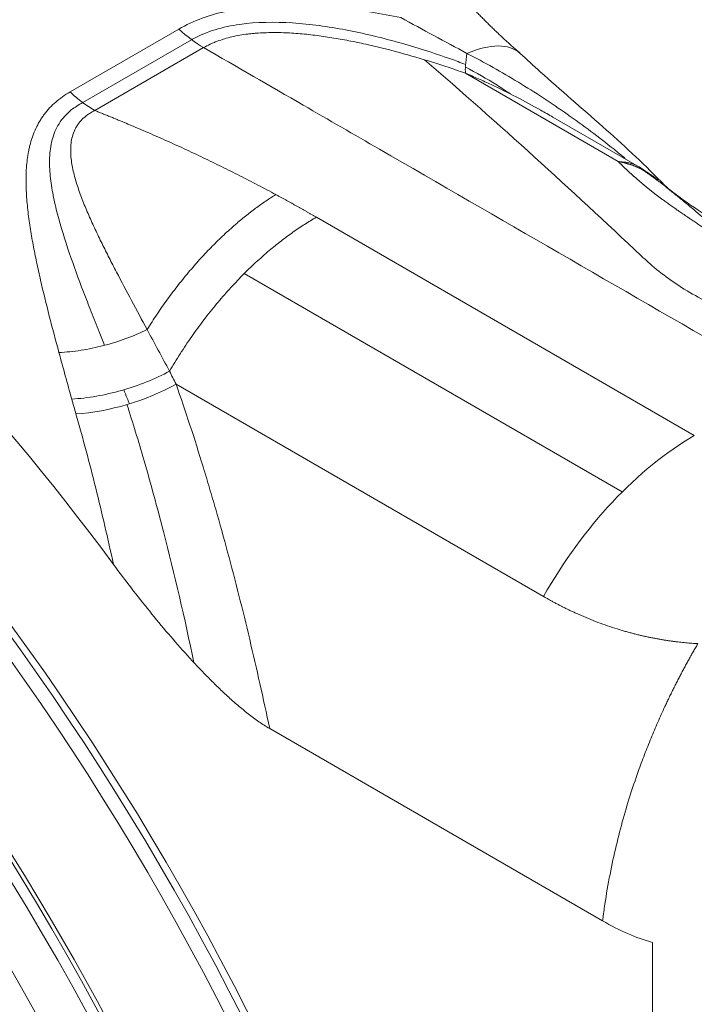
# Model space of a CAD drawing. Header units: millimetres. Extents: x 176 to 9387, y -11044 to -3322.
# Tile 250 of 256: x 9333.45 to 9336.18, y -10673.46 to -10669.48. Entities that reach past the tile are written whole.
import ezdxf

# ---------------------------------------------------------------- set-up
doc = ezdxf.new("R2010")
doc.units = ezdxf.units.MM
doc.header["$LTSCALE"] = 0.3175
doc.layers.add('1轮廓实线层', color=7, linetype='Continuous', lineweight=18)

# ---------------------------------------------------------------- blocks, each defined once
blk = doc.blocks.new('MR12-2010-Z')
at = {"layer": '1轮廓实线层'}
for p, q in [((64073.8909, -21455.1362), (64074.4409, -21454.8186)), ((64074.5051, -21454.8723), (64073.955, -21455.1899)), ((64074.5658, -21454.9123), (64074.0157, -21455.2299)), ((64076.6608, -21455.4876), (64075.8887, -21455.0418)), ((64076.768, -21455.5157), (64076.3306, -21455.2632)), ((64075.1353, -21455.7687), (64077.0449, -21456.8712)), ((64076.6809, -21457.1557), (64074.7714, -21456.0532)), ((64074.4267, -21456.6121), (64076.283, -21457.6838)), ((64074.8995, -21458.3506), (64076.5817, -21459.3218))]:
    blk.add_line(p, q, dxfattribs=at)
for centre, major_axis, ratio, start_param, end_param in [((64074.5658, -21454.4224), (-0.3, 0.5196), 0.577345, 2.057601, 2.356191), ((64075.6649, -21455.5009), (0.4976, 0.5611), 0.408169, 6.279228, 6.986459), ((64076.0815, -21454.4941), (0.1824, 0.5716), 0.113219, 2.505305, 2.88534), ((64070.9997, -21461.0593), (-3.9375, 6.82), 0.57735, 4.905121, 5.313255), ((64076.468, -21456.0353), (0.3, 0.5196), 0.57735, 6.188574, 6.596722), ((64070.2573, -21461.4879), (4.125, -7.1447), 0.57735, 1.029185, 2.165384), ((64070.1955, -21461.5236), (-4.125, 7.1447), 0.57735, 4.170778, 5.306976), ((64070.3634, -21461.4267), (-4.05, 7.0148), 0.57735, 4.170778, 5.306976), ((64069.2409, -21462.0748), (4.35, -7.5344), 0.57735, 1.006169, 2.182433), ((64069.438, -21461.9609), (-4.35, 7.5344), 0.57735, 4.167846, 5.308353), ((64069.5591, -21461.891), (4.275, -7.4045), 0.57735, 1.023327, 2.170176), ((64069.727, -21461.7941), (4.125, -7.1447), 0.57735, 1.096305, 2.045321), ((64074.122, -21456.4473), (-0.5717, -0.1822), 0.453995, 1.07126, 1.982951), ((64077.0449, -21458.0959), (0.75, 1.299), 0.57735, 0.785398, 1.586867)]:
    blk.add_ellipse(centre, major_axis=major_axis, ratio=ratio, start_param=start_param, end_param=end_param, dxfattribs=at)
for points, degree, knots in [([(64074.4409, -21454.8186), (64074.4776, -21454.7974), (64074.5167, -21454.7794), (64074.5993, -21454.7491), (64074.6427, -21454.7368), (64074.6993, -21454.7247), (64074.7108, -21454.7224), (64074.7282, -21454.7193), (64074.734, -21454.7182), (64074.7456, -21454.7163), (64074.7748, -21454.7116), (64074.8043, -21454.7079), (64074.8753, -21454.7008), (64074.9232, -21454.6983), (64075.0198, -21454.697), (64075.0685, -21454.6982), (64075.1664, -21454.7036), (64075.2157, -21454.7079), (64075.2775, -21454.7148), (64075.2899, -21454.7163), (64075.3147, -21454.7194), (64075.3272, -21454.721), (64075.3644, -21454.7261), (64075.3892, -21454.7298), (64075.4635, -21454.7417), (64075.513, -21454.7508), (64075.5623, -21454.7608)], 3, [0, 0, 0, 0, 0.125, 0.125, 0.25, 0.25, 0.28125, 0.28125, 0.296875, 0.296875, 0.3125, 0.375, 0.375, 0.5, 0.5, 0.625, 0.625, 0.75, 0.75, 0.78125, 0.78125, 0.8125, 0.8125, 0.875, 0.875, 1, 1, 1, 1]), ([(64075.8893, -21454.9972), (64075.8642, -21454.9878), (64075.839, -21454.9786), (64075.7264, -21454.9388), (64075.6381, -21454.9105), (64075.4612, -21454.8611), (64075.3725, -21454.8398), (64075.1942, -21454.8061), (64075.1048, -21454.7936), (64074.9252, -21454.782), (64074.8339, -21454.7831), (64074.7057, -21454.8011), (64074.6639, -21454.8099), (64074.5844, -21454.8342), (64074.5474, -21454.8493), (64074.5106, -21454.8692), (64074.5079, -21454.8708), (64074.5051, -21454.8723)], 3, [0, 0, 0, 0, 0.054333, 0.054333, 0.241928, 0.241928, 0.429522, 0.429522, 0.617116, 0.617116, 0.804711, 0.804711, 0.898508, 0.898508, 0.992305, 0.992305, 1, 1, 1, 1]), ([(64075.8963, -21454.9416), (64075.8407, -21454.9117), (64075.785, -21454.8818), (64075.6735, -21454.8217), (64075.6178, -21454.7915), (64075.5623, -21454.7608)], 3, [0, 0, 0, 0, 0.5, 0.5, 1, 1, 1, 1]), ([(64075.8887, -21455.0418), (64075.8335, -21455.0224), (64075.7781, -21455.0039), (64075.6668, -21454.9689), (64075.6109, -21454.9525), (64075.4984, -21454.9219), (64075.4418, -21454.9078), (64075.3706, -21454.892), (64075.3563, -21454.8889), (64075.3278, -21454.883), (64075.3135, -21454.8801), (64075.2707, -21454.8718), (64075.2421, -21454.8668), (64075.1851, -21454.8576), (64075.1566, -21454.8536), (64075.0997, -21454.8466), (64075.0713, -21454.8437), (64075.0146, -21454.8392), (64074.9863, -21454.8376), (64074.9297, -21454.8361), (64074.9015, -21454.8362), (64074.8594, -21454.8378), (64074.8453, -21454.8386), (64074.8243, -21454.8403), (64074.8173, -21454.8409), (64074.8033, -21454.8423), (64074.7964, -21454.8431), (64074.7618, -21454.8473), (64074.735, -21454.8519), (64074.6829, -21454.8639), (64074.6578, -21454.8714), (64074.6277, -21454.8827), (64074.6217, -21454.8851), (64074.61, -21454.89), (64074.5927, -21454.8977), (64074.5763, -21454.9063), (64074.5658, -21454.9123)], 3, [0, 0, 0, 0, 0.125, 0.125, 0.25, 0.25, 0.375, 0.375, 0.40625, 0.40625, 0.4375, 0.4375, 0.5, 0.5, 0.5625, 0.5625, 0.625, 0.625, 0.6875, 0.6875, 0.75, 0.75, 0.78125, 0.78125, 0.796875, 0.796875, 0.8125, 0.8125, 0.875, 0.875, 0.9375, 0.9375, 0.953125, 0.953125, 0.96875, 1, 1, 1, 1]), ([(64076.6952, -21455.4716), (64076.6767, -21455.4563), (64076.6199, -21455.4098), (64076.5621, -21455.3649), (64076.4834, -21455.3059), (64076.4436, -21455.277), (64076.3631, -21455.2206), (64076.3224, -21455.193), (64076.2399, -21455.1391), (64076.1982, -21455.1129), (64076.1138, -21455.0616), (64076.0711, -21455.0367), (64075.9846, -21454.9881), (64075.9407, -21454.9645), (64075.8963, -21454.9416)], 3, [0, 0, 0, 0, 0.07518, 0.229317, 0.229317, 0.383453, 0.383453, 0.53759, 0.53759, 0.691727, 0.691727, 0.845863, 0.845863, 1, 1, 1, 1]), ([(64076.9031, -21455.6163), (64076.8944, -21455.6072), (64076.7901, -21455.4991), (64076.5757, -21455.3025), (64076.3346, -21455.0972), (64076.198, -21454.9718), (64076.164, -21454.9405)], 3, [0, 0, 0, 0, 0.036328, 0.433488, 0.858682, 1, 1, 1, 1]), ([(64077.2553, -21456.2619), (64077.2492, -21456.2595), (64077.2432, -21456.257), (64077.2262, -21456.2499), (64077.2152, -21456.2453), (64077.1827, -21456.231), (64077.1615, -21456.2213), (64077.0578, -21456.1714), (64076.9824, -21456.1273), (64076.8813, -21456.0546), (64076.8495, -21456.0292), (64076.8047, -21455.9898), (64076.7905, -21455.9764), (64076.4208, -21455.6299), (64076.0605, -21455.2986), (64075.6819, -21454.9739)], 3, [0, 0, 0, 0, 0.008094, 0.008094, 0.022937, 0.022937, 0.052624, 0.052624, 0.171371, 0.171371, 0.230745, 0.230745, 0.260432, 0.260432, 1, 1, 1, 1]), ([(64076.1158, -21455.1466), (64076.093, -21455.131), (64076.0699, -21455.1158), (64075.9957, -21455.069), (64075.9432, -21455.0388), (64075.8893, -21455.0114), (64075.8888, -21455.0111), (64075.8884, -21455.0109)], 3, [0, 0, 0, 0, 0.314634, 0.314634, 0.994458, 0.994458, 1, 1, 1, 1]), ([(64076.3307, -21455.2632), (64076.3102, -21455.2514), (64076.2896, -21455.2397), (64076.2282, -21455.2054), (64076.187, -21455.1833), (64076.1037, -21455.1402), (64076.0616, -21455.1193), (64075.9976, -21455.0892), (64075.9761, -21455.0794), (64075.9327, -21455.0602), (64075.9108, -21455.0509), (64075.8887, -21455.0418)], 3, [0, 0, 0, 0, 0.144598, 0.144598, 0.429732, 0.429732, 0.714866, 0.714866, 0.857433, 0.857433, 1, 1, 1, 1]), ([(64073.8348, -21456.452), (64073.8181, -21456.3901), (64073.8018, -21456.3286), (64073.7706, -21456.2066), (64073.7556, -21456.1462), (64073.7349, -21456.0562), (64073.7282, -21456.0263), (64073.7156, -21455.9668), (64073.7097, -21455.9372), (64073.6986, -21455.8781), (64073.6936, -21455.8487), (64073.6845, -21455.7901), (64073.6806, -21455.761), (64073.6742, -21455.7028), (64073.6717, -21455.674), (64073.6687, -21455.6168), (64073.6681, -21455.5886), (64073.6694, -21455.5326), (64073.6713, -21455.505), (64073.6765, -21455.464), (64073.6786, -21455.4504), (64073.6825, -21455.4302), (64073.6839, -21455.4235), (64073.687, -21455.4101), (64073.6887, -21455.4035), (64073.6976, -21455.3704), (64073.7067, -21455.3448), (64073.724, -21455.3079), (64073.7304, -21455.2958), (64073.741, -21455.2781), (64073.7465, -21455.2694), (64073.7524, -21455.2608), (64073.7564, -21455.2551), (64073.7585, -21455.2523), (64073.7774, -21455.2271), (64073.7966, -21455.2065), (64073.84, -21455.1687), (64073.8642, -21455.1516), (64073.8909, -21455.1362)], 3, [0, 0, 0, 0, 0.125, 0.125, 0.25, 0.25, 0.3125, 0.3125, 0.375, 0.375, 0.4375, 0.4375, 0.5, 0.5, 0.5625, 0.5625, 0.625, 0.625, 0.6875, 0.6875, 0.71875, 0.71875, 0.734375, 0.734375, 0.75, 0.75, 0.8125, 0.8125, 0.84375, 0.84375, 0.859375, 0.867187, 0.867187, 0.875, 0.875, 0.9375, 0.9375, 1, 1, 1, 1]), ([(64074.0157, -21455.2299), (64073.9946, -21455.2177), (64073.9735, -21455.2037), (64073.9317, -21455.1724), (64073.9111, -21455.155), (64073.8909, -21455.1362)], 3, [0, 0, 0, 0, 0.5, 0.5, 1, 1, 1, 1]), ([(64073.9549, -21455.1898), (64073.9347, -21455.2014), (64073.9149, -21455.2133), (64073.8724, -21455.2473), (64073.8514, -21455.271), (64073.8195, -21455.322), (64073.8082, -21455.3495), (64073.7929, -21455.4078), (64073.789, -21455.438), (64073.7865, -21455.4991), (64073.7879, -21455.5302), (64073.7942, -21455.5932), (64073.7992, -21455.6252), (64073.8118, -21455.6892), (64073.8193, -21455.7213), (64073.8445, -21455.8179), (64073.8648, -21455.8827), (64073.9094, -21456.0136), (64073.9336, -21456.0796), (64073.9718, -21456.1793), (64073.9848, -21456.2127), (64074.0112, -21456.2796), (64074.0249, -21456.3131), (64074.0472, -21456.3698), (64074.056, -21456.3928), (64074.0646, -21456.4159)], 3, [0, 0, 0, 0, 0.052406, 0.052406, 0.127141, 0.127141, 0.201876, 0.201876, 0.27661, 0.27661, 0.351345, 0.351345, 0.42608, 0.42608, 0.500814, 0.500814, 0.650284, 0.650284, 0.799753, 0.799753, 0.874488, 0.874488, 0.949222, 0.949222, 1, 1, 1, 1]), ([(64074.0157, -21455.2299), (64074.0155, -21455.23), (64074.0153, -21455.2301), (64074.0149, -21455.2303), (64074.0143, -21455.2306), (64074.0129, -21455.2313), (64074.0102, -21455.2327), (64074.0048, -21455.2356), (64073.9944, -21455.2416), (64073.9747, -21455.2543), (64073.96, -21455.2668), (64073.9468, -21455.2802), (64073.9427, -21455.2848), (64073.9369, -21455.292), (64073.935, -21455.2945), (64073.9314, -21455.2994), (64073.9279, -21455.3044), (64073.9247, -21455.3096), (64073.9216, -21455.3148), (64073.9201, -21455.3174), (64073.916, -21455.3253), (64073.9135, -21455.3306), (64073.9068, -21455.3468), (64073.9033, -21455.3578), (64073.8981, -21455.3802), (64073.8963, -21455.3916), (64073.8948, -21455.409), (64073.8943, -21455.4177), (64073.8941, -21455.4266), (64073.8941, -21455.4325), (64073.8941, -21455.4354), (64073.8944, -21455.4502), (64073.8953, -21455.4621), (64073.8979, -21455.4858), (64073.8997, -21455.4976), (64073.904, -21455.5213), (64073.9066, -21455.5331), (64073.9151, -21455.5686), (64073.9221, -21455.5924), (64073.9378, -21455.6399), (64073.9465, -21455.6637), (64073.9605, -21455.6995), (64073.9654, -21455.7114), (64073.9753, -21455.7353), (64073.9804, -21455.7472), (64073.996, -21455.7829), (64074.0069, -21455.8068), (64074.0293, -21455.8544), (64074.0408, -21455.8782), (64074.0643, -21455.926), (64074.0763, -21455.9498), (64074.1007, -21455.9977), (64074.1131, -21456.0216), (64074.1506, -21456.0936), (64074.1762, -21456.1417), (64074.228, -21456.2385), (64074.2541, -21456.2871), (64074.2804, -21456.3359)], 3, [0, 0, 0, 0, 0.000488, 0.000488, 0.000977, 0.001953, 0.003906, 0.007812, 0.015625, 0.03125, 0.0625, 0.0625, 0.078125, 0.078125, 0.085938, 0.085938, 0.09375, 0.101563, 0.101563, 0.109375, 0.109375, 0.125, 0.125, 0.15625, 0.15625, 0.1875, 0.1875, 0.203125, 0.210938, 0.210938, 0.21875, 0.21875, 0.25, 0.25, 0.28125, 0.28125, 0.3125, 0.3125, 0.375, 0.375, 0.4375, 0.4375, 0.46875, 0.46875, 0.5, 0.5, 0.5625, 0.5625, 0.625, 0.625, 0.6875, 0.6875, 0.75, 0.75, 0.875, 0.875, 1, 1, 1, 1]), ([(64074.0157, -21455.2299), (64074.0925, -21455.2603), (64074.1686, -21455.292), (64074.563, -21455.4565), (64074.9306, -21455.6545)], 2, [0, 0, 0, 0.157674, 0.157674, 1, 1, 1]), ([(64076.6608, -21455.4876), (64076.6622, -21455.4879), (64076.6648, -21455.4883), (64076.6689, -21455.4891), (64076.673, -21455.4899), (64076.6771, -21455.4908), (64076.6813, -21455.4917), (64076.6855, -21455.4927), (64076.6898, -21455.4937), (64076.6942, -21455.4948), (64076.6986, -21455.4959), (64076.703, -21455.4971), (64076.7075, -21455.4984), (64076.712, -21455.4997), (64076.7165, -21455.5012), (64076.7211, -21455.5026), (64076.7258, -21455.5042), (64076.7304, -21455.5058), (64076.7352, -21455.5075), (64076.7399, -21455.5093), (64076.7447, -21455.5111), (64076.7495, -21455.5131), (64076.7544, -21455.5151), (64076.7592, -21455.5172), (64076.7641, -21455.5194), (64076.7681, -21455.5213), (64076.7713, -21455.5228), (64076.7737, -21455.5239), (64076.7763, -21455.5252), (64076.7791, -21455.5266), (64076.7814, -21455.5278), (64076.7827, -21455.5285), (64076.783, -21455.5286)], 3, [0, 0, 0, 0, 0.030707, 0.06191, 0.093611, 0.125813, 0.158518, 0.191726, 0.225442, 0.259665, 0.294399, 0.329644, 0.365403, 0.401677, 0.438468, 0.475777, 0.513605, 0.551954, 0.590825, 0.630218, 0.670136, 0.710578, 0.751545, 0.793038, 0.835058, 0.877604, 0.896496, 0.917353, 0.94018, 0.964982, 0.991763, 1, 1, 1, 1]), ([(64076.6608, -21455.4876), (64076.6618, -21455.4886), (64076.6639, -21455.4907), (64076.6669, -21455.4938), (64076.6701, -21455.4969), (64076.6732, -21455.5001), (64076.6764, -21455.5032), (64076.6795, -21455.5063), (64076.6828, -21455.5095), (64076.686, -21455.5126), (64076.6893, -21455.5158), (64076.6926, -21455.519), (64076.6959, -21455.5221), (64076.6992, -21455.5253), (64076.7026, -21455.5285), (64076.706, -21455.5317), (64076.7094, -21455.5349), (64076.7129, -21455.5381), (64076.7164, -21455.5413), (64076.7199, -21455.5446), (64076.7234, -21455.5478), (64076.727, -21455.551), (64076.7306, -21455.5542), (64076.7342, -21455.5575), (64076.7378, -21455.5607), (64076.7415, -21455.564), (64076.7452, -21455.5673), (64076.7489, -21455.5705), (64076.7527, -21455.5738), (64076.7564, -21455.5771), (64076.7602, -21455.5803), (64076.764, -21455.5836), (64076.7679, -21455.5869), (64076.7718, -21455.5902), (64076.7757, -21455.5935), (64076.7796, -21455.5968), (64076.7835, -21455.6001), (64076.7875, -21455.6034), (64076.7915, -21455.6067), (64076.7955, -21455.61), (64076.7996, -21455.6133), (64076.8037, -21455.6167), (64076.8078, -21455.62), (64076.8119, -21455.6233), (64076.816, -21455.6266), (64076.8202, -21455.63), (64076.8244, -21455.6333), (64076.8286, -21455.6367), (64076.8329, -21455.64), (64076.8371, -21455.6433), (64076.8414, -21455.6467), (64076.8458, -21455.65), (64076.8501, -21455.6534), (64076.8545, -21455.6567), (64076.8589, -21455.6601), (64076.8633, -21455.6635), (64076.8677, -21455.6668), (64076.8722, -21455.6702), (64076.8767, -21455.6735), (64076.8846, -21455.6794), (64076.8973, -21455.6888), (64076.916, -21455.7023), (64076.9343, -21455.7153), (64076.9517, -21455.7274), (64076.9682, -21455.7389), (64076.988, -21455.7524), (64077.0071, -21455.7654), (64077.0227, -21455.7759), (64077.0337, -21455.7833), (64077.0431, -21455.7895), (64077.0525, -21455.7958), (64077.0618, -21455.8021), (64077.071, -21455.8084), (64077.0802, -21455.8147), (64077.0892, -21455.821), (64077.0974, -21455.8269), (64077.1051, -21455.8324), (64077.1122, -21455.8374), (64077.1194, -21455.8425), (64077.1266, -21455.8475), (64077.1345, -21455.853), (64077.143, -21455.8589), (64077.1507, -21455.8642), (64077.1554, -21455.8674), (64077.157, -21455.8685), (64077.1572, -21455.8686), (64077.1576, -21455.8688), (64077.1582, -21455.8693), (64077.1596, -21455.8702), (64077.1608, -21455.871), (64077.1616, -21455.8715), (64077.1616, -21455.8716), (64077.1617, -21455.8716), (64077.1617, -21455.8716), (64077.1619, -21455.8718), (64077.1622, -21455.872), (64077.1629, -21455.8724), (64077.164, -21455.8731), (64077.1652, -21455.8739), (64077.1664, -21455.8748), (64077.1675, -21455.8755), (64077.1685, -21455.8762), (64077.1692, -21455.8767), (64077.1697, -21455.877), (64077.17, -21455.8772), (64077.1703, -21455.8774), (64077.1704, -21455.8775), (64077.1705, -21455.8776), (64077.1706, -21455.8777), (64077.1707, -21455.8778), (64077.1708, -21455.8778), (64077.1708, -21455.8778), (64077.1708, -21455.8778)], 3, [0, 0, 0, 0, 0.00882, 0.017629, 0.026426, 0.035212, 0.043987, 0.05275, 0.061504, 0.070247, 0.078979, 0.087702, 0.096415, 0.105118, 0.113812, 0.122496, 0.131172, 0.139839, 0.148497, 0.157147, 0.165789, 0.174422, 0.183048, 0.191667, 0.200278, 0.208881, 0.217478, 0.226068, 0.234651, 0.243228, 0.251798, 0.260363, 0.268921, 0.277474, 0.286021, 0.294562, 0.303099, 0.31163, 0.320156, 0.328678, 0.337195, 0.345708, 0.354216, 0.362721, 0.371221, 0.379718, 0.388211, 0.396701, 0.405187, 0.413671, 0.422151, 0.430628, 0.439103, 0.447575, 0.456045, 0.464513, 0.472978, 0.481442, 0.489903, 0.498363, 0.525657, 0.560799, 0.600013, 0.623406, 0.651883, 0.686133, 0.72477, 0.748907, 0.764585, 0.780262, 0.795941, 0.811622, 0.827308, 0.843003, 0.858715, 0.874449, 0.887014, 0.899574, 0.912128, 0.924677, 0.937222, 0.952915, 0.9686, 0.976445, 0.97669, 0.976935, 0.977425, 0.978406, 0.980367, 0.984289, 0.984351, 0.984381, 0.984412, 0.984534, 0.98478, 0.98527, 0.986251, 0.988212, 0.990399, 0.992133, 0.994421, 0.99605, 0.997187, 0.998007, 0.998573, 0.998985, 0.999273, 0.99952, 0.999712, 0.99985, 0.999945, 1, 1, 1, 1]), ([(64076.783, -21455.5286), (64076.7838, -21455.529), (64076.7857, -21455.53), (64076.7888, -21455.5317), (64076.7925, -21455.5337), (64076.7963, -21455.5359), (64076.8004, -21455.5382), (64076.8046, -21455.5407), (64076.809, -21455.5434), (64076.8136, -21455.5463), (64076.8183, -21455.5494), (64076.8233, -21455.5527), (64076.8283, -21455.5562), (64076.8336, -21455.56), (64076.839, -21455.564), (64076.8445, -21455.5682), (64076.8501, -21455.5727), (64076.8558, -21455.5775), (64076.8597, -21455.5808), (64076.8616, -21455.5825)], 3, [0, 0, 0, 0, 0.027186, 0.067915, 0.111288, 0.157313, 0.205998, 0.25735, 0.311378, 0.368088, 0.427486, 0.489578, 0.554371, 0.621868, 0.692072, 0.764988, 0.840614, 0.918952, 1, 1, 1, 1]), ([(64079.0375, -21455.6333), (64078.9204, -21455.7045), (64078.7034, -21455.8152), (64078.3843, -21455.9372), (64078.1283, -21455.9945), (64077.8929, -21456.014), (64077.6525, -21455.9954), (64077.446, -21455.9366), (64077.2813, -21455.8631), (64077.1159, -21455.7682), (64076.9783, -21455.6759), (64076.9097, -21455.6215), (64076.8839, -21455.599)], 3, [0, 0, 0, 0, 0.159293, 0.28278, 0.378931, 0.459062, 0.553583, 0.672487, 0.7432, 0.83025, 0.926391, 1, 1, 1, 1]), ([(64076.8978, -21455.6123), (64076.8981, -21455.6125), (64076.8994, -21455.6136), (64076.9018, -21455.6156), (64076.9051, -21455.6183), (64076.9084, -21455.621), (64076.9117, -21455.6237), (64076.9151, -21455.6264), (64076.9184, -21455.6292), (64076.9218, -21455.6319), (64076.9252, -21455.6347), (64076.9287, -21455.6375), (64076.9321, -21455.6403), (64076.9416, -21455.6481), (64076.9572, -21455.6608), (64076.979, -21455.6786), (64077.0007, -21455.6962), (64077.0237, -21455.7151), (64077.0476, -21455.735), (64077.072, -21455.7556), (64077.094, -21455.7748), (64077.1101, -21455.7897), (64077.1209, -21455.8004), (64077.1276, -21455.8073), (64077.1319, -21455.8121), (64077.1342, -21455.8147), (64077.1348, -21455.8155), (64077.1354, -21455.8162), (64077.1361, -21455.817), (64077.1368, -21455.8178), (64077.1374, -21455.8187), (64077.1381, -21455.8196), (64077.1388, -21455.8205), (64077.1396, -21455.8214), (64077.1403, -21455.8223), (64077.1411, -21455.8233), (64077.1416, -21455.824), (64077.142, -21455.8245), (64077.1422, -21455.8247), (64077.1424, -21455.825), (64077.1426, -21455.8254), (64077.1429, -21455.8258), (64077.1432, -21455.8262), (64077.1434, -21455.8267), (64077.1437, -21455.8273), (64077.1441, -21455.828), (64077.1445, -21455.8287), (64077.1449, -21455.8294), (64077.1453, -21455.8303), (64077.1458, -21455.8312), (64077.1464, -21455.8322), (64077.147, -21455.8332), (64077.1479, -21455.835), (64077.1493, -21455.8374), (64077.151, -21455.8405), (64077.1526, -21455.8435), (64077.1542, -21455.8464), (64077.1557, -21455.8492), (64077.1572, -21455.8518), (64077.1586, -21455.8544), (64077.1599, -21455.8568), (64077.1612, -21455.8592), (64077.1623, -21455.8614), (64077.1634, -21455.8634), (64077.1645, -21455.8654), (64077.1654, -21455.8672), (64077.1663, -21455.8689), (64077.1671, -21455.8704), (64077.1679, -21455.8718), (64077.1685, -21455.8731), (64077.1691, -21455.8742), (64077.1696, -21455.8751), (64077.17, -21455.876), (64077.1703, -21455.8766), (64077.1706, -21455.8772), (64077.1707, -21455.8776), (64077.1708, -21455.8778), (64077.1708, -21455.8778)], 3, [0, 0, 0, 0, 0.003119, 0.015586, 0.028046, 0.040499, 0.052945, 0.065384, 0.077816, 0.090241, 0.102659, 0.11507, 0.127474, 0.139871, 0.21637, 0.289609, 0.359708, 0.426763, 0.508049, 0.582944, 0.651499, 0.713755, 0.738931, 0.76284, 0.785491, 0.787952, 0.790508, 0.793158, 0.795903, 0.798742, 0.801676, 0.804705, 0.807828, 0.811046, 0.814358, 0.817764, 0.821265, 0.821787, 0.822535, 0.823509, 0.82471, 0.826141, 0.827808, 0.829706, 0.831832, 0.834185, 0.836766, 0.839574, 0.842611, 0.845875, 0.849366, 0.853086, 0.857034, 0.868199, 0.878912, 0.889174, 0.898984, 0.908341, 0.917246, 0.925699, 0.933698, 0.941244, 0.948337, 0.954976, 0.961162, 0.966894, 0.972172, 0.976997, 0.981367, 0.985284, 0.988747, 0.991756, 0.994312, 0.996414, 0.998062, 0.999257, 1, 1, 1, 1]), ([(64074.2804, -21456.3359), (64074.2463, -21456.3527), (64074.2104, -21456.368), (64074.1367, -21456.3951), (64074.0989, -21456.407), (64074.0226, -21456.4269), (64073.9842, -21456.4349), (64073.9084, -21456.4466), (64073.871, -21456.4504), (64073.8348, -21456.452)], 3, [0, 0, 0, 0, 0.25, 0.25, 0.5, 0.5, 0.75, 0.75, 1, 1, 1, 1]), ([(64074.3936, -21456.5462), (64074.3569, -21456.5659), (64074.3177, -21456.5841), (64074.2364, -21456.6167), (64074.1943, -21456.6311), (64074.1092, -21456.6553), (64074.0662, -21456.6652), (64073.9814, -21456.6799), (64073.9396, -21456.6848), (64073.8994, -21456.687)], 3, [0, 0, 0, 0, 0.25, 0.25, 0.5, 0.5, 0.75, 0.75, 1, 1, 1, 1]), ([(64074.1623, -21456.6402), (64074.1679, -21456.6541), (64074.1735, -21456.6681), (64074.183, -21456.6917), (64074.187, -21456.7014), (64074.1909, -21456.7111)], 3, [0, 0, 0, 0, 0.590468, 0.590468, 1, 1, 1, 1]), ([(64074.4267, -21456.6121), (64074.4748, -21456.7493), (64074.5203, -21456.8886), (64074.5744, -21457.0654), (64074.5851, -21457.1009), (64074.6062, -21457.1721), (64074.6166, -21457.2078), (64074.6475, -21457.3153), (64074.6675, -21457.3874), (64074.7261, -21457.6049), (64074.7632, -21457.7517), (64074.8338, -21458.0486), (64074.8674, -21458.1987), (64074.8995, -21458.3506)], 3, [0, 0, 0, 0, 0.25, 0.25, 0.3125, 0.3125, 0.375, 0.375, 0.5, 0.5, 0.75, 0.75, 1, 1, 1, 1]), ([(64074.1785, -21456.7148), (64074.2081, -21456.8068), (64074.2365, -21456.9), (64074.2984, -21457.1128), (64074.3313, -21457.2333), (64074.4189, -21457.573), (64074.47, -21457.7939), (64074.517, -21458.0178)], 3, [0, 0, 0, 0, 0.221807, 0.221807, 0.500992, 0.500992, 1, 1, 1, 1]), ([(64074.1102, -21457.5218), (64074.0962, -21457.457), (64074.0817, -21457.3925), (64074.0521, -21457.2643), (64074.0368, -21457.2006), (64073.9895, -21457.0107), (64073.9562, -21456.8857), (64073.9207, -21456.7624)], 3, [0, 0, 0, 0, 0.25, 0.25, 0.5, 0.5, 1, 1, 1, 1]), ([(64074.8995, -21458.3506), (64074.8812, -21458.34), (64074.8631, -21458.3284), (64074.8271, -21458.3036), (64074.8093, -21458.2904), (64074.7737, -21458.2626), (64074.7561, -21458.2482), (64074.7297, -21458.2256), (64074.7209, -21458.218), (64074.7034, -21458.2025), (64074.6946, -21458.1946), (64074.6685, -21458.1707), (64074.6512, -21458.1544), (64074.6171, -21458.1212), (64074.6002, -21458.1043), (64074.5498, -21458.0531), (64074.5168, -21458.0179), (64074.4516, -21457.9462), (64074.4194, -21457.9096), (64074.3558, -21457.8351), (64074.3243, -21457.7972), (64074.2621, -21457.7203), (64074.2313, -21457.6813), (64074.1703, -21457.6023), (64074.1401, -21457.5623), (64074.1102, -21457.5218)], 3, [0, 0, 0, 0, 0.0625, 0.0625, 0.125, 0.125, 0.1875, 0.1875, 0.21875, 0.21875, 0.25, 0.25, 0.3125, 0.3125, 0.375, 0.375, 0.5, 0.5, 0.625, 0.625, 0.75, 0.75, 0.875, 0.875, 1, 1, 1, 1]), ([(64076.283, -21457.6838), (64076.2856, -21457.6853), (64076.2907, -21457.6883), (64076.2985, -21457.6927), (64076.3063, -21457.6971), (64076.3141, -21457.7014), (64076.322, -21457.7058), (64076.3299, -21457.7101), (64076.3379, -21457.7144), (64076.3459, -21457.7187), (64076.354, -21457.7229), (64076.3621, -21457.7271), (64076.3703, -21457.7313), (64076.3785, -21457.7355), (64076.3867, -21457.7396), (64076.395, -21457.7438), (64076.4034, -21457.7478), (64076.4118, -21457.7519), (64076.4202, -21457.7559), (64076.4287, -21457.7599), (64076.4372, -21457.7639), (64076.4458, -21457.7678), (64076.4544, -21457.7717), (64076.4758, -21457.7812), (64076.5101, -21457.7959), (64076.5579, -21457.8147), (64076.6063, -21457.8322), (64076.6457, -21457.8451), (64076.6756, -21457.8541), (64076.6957, -21457.86), (64076.7155, -21457.8655), (64076.7351, -21457.8707), (64076.7545, -21457.8756), (64076.7737, -21457.8802), (64076.7927, -21457.8846), (64076.8114, -21457.8886), (64076.83, -21457.8924), (64076.8482, -21457.896), (64076.8663, -21457.8993), (64076.8841, -21457.9023), (64076.9017, -21457.9051), (64076.919, -21457.9077), (64076.936, -21457.91), (64076.9528, -21457.9122), (64076.9693, -21457.9141), (64076.9856, -21457.9159), (64077.0016, -21457.9174), (64077.0173, -21457.9188), (64077.0327, -21457.92), (64077.0479, -21457.9211), (64077.0579, -21457.9217), (64077.0629, -21457.922)], 3, [0, 0, 0, 0, 0.010924, 0.021883, 0.032876, 0.043903, 0.054964, 0.06606, 0.07719, 0.088355, 0.099554, 0.110788, 0.122056, 0.133359, 0.144697, 0.156069, 0.167476, 0.178917, 0.190393, 0.201905, 0.213451, 0.225032, 0.236648, 0.248299, 0.311074, 0.373946, 0.436922, 0.500007, 0.52577, 0.551172, 0.576211, 0.600888, 0.625202, 0.649153, 0.67274, 0.695962, 0.718817, 0.741306, 0.763428, 0.785181, 0.806566, 0.827582, 0.848227, 0.868503, 0.888408, 0.907942, 0.927103, 0.945891, 0.964303, 0.98234, 1, 1, 1, 1]), ([(64076.5817, -21459.3218), (64076.5822, -21459.3182), (64076.5831, -21459.3109), (64076.5845, -21459.3001), (64076.5859, -21459.2893), (64076.5873, -21459.2786), (64076.5888, -21459.2679), (64076.5969, -21459.21), (64076.614, -21459.107), (64076.6447, -21458.9619), (64076.6798, -21458.824), (64076.7185, -21458.6932), (64076.7566, -21458.58), (64076.7926, -21458.4828), (64076.8257, -21458.3998), (64076.86, -21458.3189), (64076.8873, -21458.2587), (64076.9063, -21458.2182), (64076.9167, -21458.1966), (64076.9271, -21458.175), (64076.9377, -21458.1536), (64076.9484, -21458.1322), (64076.9593, -21458.1108), (64076.9703, -21458.0896), (64076.9814, -21458.0684), (64076.9927, -21458.0472), (64077.004, -21458.0262), (64077.0155, -21458.0052), (64077.0272, -21457.9843), (64077.0389, -21457.9634), (64077.0508, -21457.9426), (64077.0589, -21457.9289), (64077.0629, -21457.922)], 3, [0, 0, 0, 0, 0.007408, 0.014778, 0.02211, 0.029405, 0.036661, 0.04388, 0.147687, 0.247281, 0.34278, 0.434291, 0.52191, 0.582846, 0.642736, 0.7016, 0.759461, 0.775511, 0.791558, 0.807601, 0.823642, 0.83968, 0.855716, 0.87175, 0.887783, 0.903815, 0.919846, 0.935876, 0.951907, 0.967938, 0.983968, 1, 1, 1, 1]), ([(64076.8334, -21459.4308), (64076.7918, -21459.4194), (64076.7501, -21459.4043), (64076.6662, -21459.3677), (64076.624, -21459.3463), (64076.5817, -21459.3218)], 3, [0, 0, 0, 0, 0.5, 0.5, 1, 1, 1, 1]), ([(64076.8334, -21460.5815), (64076.8334, -21460.4847), (64076.8334, -21460.388), (64076.8334, -21460.2432), (64076.8334, -21460.195), (64076.8334, -21460.0986), (64076.8334, -21460.0504), (64076.8334, -21459.9543), (64076.8334, -21459.8583), (64076.8334, -21459.7628), (64076.8334, -21459.6676), (64076.8334, -21459.6201), (64076.8334, -21459.5253), (64076.8334, -21459.478), (64076.8334, -21459.4308)], 3, [0, 0, 0, 0, 0.25, 0.25, 0.375, 0.375, 0.5, 0.5, 0.625, 0.75, 0.75, 0.875, 0.875, 1, 1, 1, 1])]:
    blk.add_open_spline(points, degree=degree, knots=knots, dxfattribs=at)
for points, degree in [([(64076.1632, -21454.9387), (64076.0322, -21454.8276), (64075.9087, -21454.6938)], 2), ([(64075.0691, -21455.203), (64074.9013, -21455.1061), (64074.7336, -21455.0092), (64074.5658, -21454.9123)], 3), ([(64075.4545, -21455.4255), (64075.3261, -21455.3513), (64075.1976, -21455.2771), (64075.0691, -21455.203)], 3), ([(64077.2661, -21456.4714), (64076.6622, -21456.1227), (64076.0584, -21455.7741), (64075.4545, -21455.4255)], 3), ([(64076.8571, -21455.5786), (64076.7679, -21455.5157)], 1), ([(64076.9068, -21455.6193), (64076.8452, -21455.571), (64076.7796, -21455.5269)], 2), ([(64074.9306, -21455.6545), (64075.0362, -21455.7114), (64075.1353, -21455.7687)], 2), ([(64074.2804, -21456.3359), (64074.3179, -21456.4056), (64074.3557, -21456.4757), (64074.3936, -21456.5462)], 3), ([(64073.8994, -21456.687), (64073.8775, -21456.608), (64073.8558, -21456.5297), (64073.8348, -21456.452)], 3), ([(64074.3936, -21456.5462), (64074.4045, -21456.5682), (64074.4156, -21456.5901), (64074.4267, -21456.6121)], 3), ([(64073.9207, -21456.7624), (64073.9135, -21456.7372), (64073.9063, -21456.712), (64073.8994, -21456.687)], 3)]:
    blk.add_open_spline(points, degree=degree, dxfattribs=at)
for points, weights in [([(64074.9306, -21455.6545), (64074.6911, -21455.8028), (64074.4655, -21456.0391), (64074.2804, -21456.3359)], [1.03156828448, 0.990381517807, 0.989496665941, 1.02891372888]), ([(64074.3936, -21456.5462), (64074.5945, -21456.2032), (64074.8547, -21455.9307), (64075.1353, -21455.7687)], [1.03575343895, 0.986316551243, 0.988147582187, 1.04124653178])]:
    blk.add_rational_spline(points, weights, degree=3, dxfattribs=at)

msp = doc.modelspace()

# ---------------------------------------------------------------- block references
at = {"layer": '1轮廓实线层', "lineweight": 13, "xscale": 0.8, "yscale": 0.8, "zscale": 0.8}
msp.add_blockref('MR12-2010-Z', (-41925.45569, 6494.33619), dxfattribs=at)

doc.saveas('drawing.dxf')
